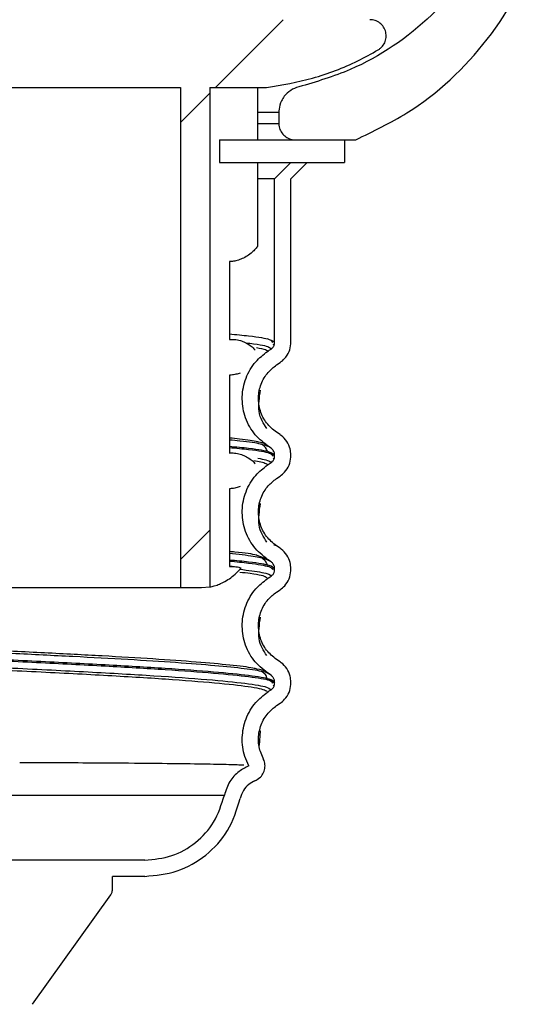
# Model space of a CAD drawing. Header units: millimetres. Extents: x 13 to 267, y 13 to 203.
# Tile 5 of 10: x 164.36 to 169.46, y 103.07 to 113.18. Entities that reach past the tile are written whole.
import ezdxf

# ---------------------------------------------------------------- set-up
doc = ezdxf.new("R2010")
doc.units = ezdxf.units.MM

msp = doc.modelspace()

# ---------------------------------------------------------------- hatches: boundary and pattern name
at = {"linetype": 'Continuous', "lineweight": 18}
h = msp.add_hatch(dxfattribs=at)
h.set_pattern_fill('ANSI31', style=0)
edge = h.paths.add_edge_path(flags=0)
edge.add_spline(control_points=[(186.4202, 168.4625), (186.3668, 168.4091), (186.3086, 168.36), (186.2468, 168.3164), (186.1249, 168.2303), (185.9865, 168.164), (185.843, 168.1231), (185.6995, 168.0822), (185.5469, 168.0655), (185.398, 168.0744), (185.249, 168.0833), (185.0995, 168.118), (184.9619, 168.1757), (184.8243, 168.2334), (184.6947, 168.3157), (184.5839, 168.4157), (184.4732, 168.5157), (184.3781, 168.6362), (184.3067, 168.7672), (184.2353, 168.8982), (184.1855, 169.0434), (184.1615, 169.1907), (184.1374, 169.338), (184.1385, 169.4914), (184.1646, 169.6384), (184.1809, 169.7303), (184.2071, 169.8211), (184.2423, 169.9076), (184.2985, 170.0458), (184.3794, 170.1763), (184.4782, 170.2881), (184.577, 170.3999), (184.6964, 170.4963), (184.8267, 170.5691), (184.9569, 170.6419), (185.1016, 170.6933), (185.2486, 170.7189), (185.3235, 170.7319), (185.3998, 170.7386), (185.4759, 170.7387)], knot_values=[0.014096, 0.014096, 0.014096, 0.014096, 0.0147739, 0.0147739, 0.0147739, 0.016117, 0.016117, 0.016117, 0.0174601, 0.0174601, 0.0174601, 0.0188032, 0.0188032, 0.0188032, 0.0201463, 0.0201463, 0.0201463, 0.0214894, 0.0214894, 0.0214894, 0.0228325, 0.0228325, 0.0228325, 0.0241755, 0.0241755, 0.0241755, 0.0250088, 0.0250088, 0.0250088, 0.0263519, 0.0263519, 0.0263519, 0.027695, 0.027695, 0.027695, 0.0290381, 0.0290381, 0.0290381, 0.0297202, 0.0297202, 0.0297202, 0.0297202], weights=[1, 1, 1, 1, 1, 1, 1, 1, 1, 1, 1, 1, 1, 1, 1, 1, 1, 1, 1, 1, 1, 1, 1, 1, 1, 1, 1, 1, 1, 1, 1, 1, 1, 1, 1, 1, 1, 1, 1, 1], degree=3, periodic=0)
edge.add_spline(control_points=[(185.4759, 170.7387), (187.1759, 170.7221), (188.9071, 170.5076), (190.5162, 169.9586), (191.636, 169.5765), (192.7152, 169.0167), (193.6498, 168.2911), (194.5864, 167.564), (195.3974, 166.6543), (196.0438, 165.6603), (196.944, 164.2763), (197.5635, 162.7017), (197.9971, 161.1087), (199.179, 156.7663), (199.2838, 152.1474), (199.0835, 147.6516), (198.8669, 142.7905), (197.9342, 137.8424), (195.9736, 133.3889), (194.5903, 130.247), (192.6784, 127.2819), (190.3436, 124.7652), (188.0033, 122.2426), (185.1734, 120.0977), (182.0979, 118.5545), (179.1872, 117.094), (175.956, 116.1127), (172.7101, 115.85), (172.1731, 115.8066), (171.6342, 115.7826), (171.0955, 115.78)], knot_values=[0, 0, 0, 0, 0.0153008, 0.0153008, 0.0153008, 0.0259229, 0.0259229, 0.0259229, 0.0365688, 0.0365688, 0.0365688, 0.051417, 0.051417, 0.051417, 0.0921929, 0.0921929, 0.0921929, 0.1365784, 0.1365784, 0.1365784, 0.1676837, 0.1676837, 0.1676837, 0.1989048, 0.1989048, 0.1989048, 0.2284744, 0.2284744, 0.2284744, 0.233272, 0.233272, 0.233272, 0.233272], weights=[1, 1, 1, 1, 1, 1, 1, 1, 1, 1, 1, 1, 1, 1, 1, 1, 1, 1, 1, 1, 1, 1, 1, 1, 1, 1, 1, 1, 1, 1, 1], degree=3, periodic=0)
edge.add_spline(control_points=[(171.0955, 115.78), (171.0712, 115.7799), (171.047, 115.7793), (171.0228, 115.7782), (170.8222, 115.769), (170.6205, 115.7252), (170.4343, 115.6502), (170.2481, 115.5752), (170.0723, 115.467), (169.9214, 115.3346), (169.827, 115.2518), (169.7408, 115.1584), (169.6658, 115.0577), (169.5459, 114.8967), (169.4522, 114.7127), (169.3923, 114.5211), (169.3922, 114.5206), (169.392, 114.5201), (169.3919, 114.5195)], knot_values=[0.0286892, 0.0286892, 0.0286892, 0.0286892, 0.028905, 0.028905, 0.028905, 0.0307116, 0.0307116, 0.0307116, 0.0325182, 0.0325182, 0.0325182, 0.0336391, 0.0336391, 0.0336391, 0.0354456, 0.0354456, 0.0354456, 0.0354505, 0.0354505, 0.0354505, 0.0354505], weights=[1, 1, 1, 1, 1, 1, 1, 1, 1, 1, 1, 1, 1, 1, 1, 1, 1, 1, 1], degree=3, periodic=0)
edge.add_spline(control_points=[(169.3919, 114.5195), (169.3405, 114.3546), (169.2747, 114.1936), (169.1957, 114.0399), (169.0422, 113.7413), (168.8351, 113.465), (168.5914, 113.234), (168.3478, 113.003), (168.0608, 112.8109), (167.7544, 112.6735), (167.5844, 112.5973), (167.4065, 112.5368), (167.2253, 112.4934)], knot_values=[0.0347138, 0.0347138, 0.0347138, 0.0347138, 0.0362631, 0.0362631, 0.0362631, 0.039285, 0.039285, 0.039285, 0.0423069, 0.0423069, 0.0423069, 0.0439789, 0.0439789, 0.0439789, 0.0439789], weights=[1, 1, 1, 1, 1, 1, 1, 1, 1, 1, 1, 1, 1], degree=3, periodic=0)
edge.add_spline(control_points=[(167.2253, 112.4934), (167.2252, 112.4934), (167.2251, 112.4934), (167.225, 112.4933), (167.196, 112.4864), (167.1677, 112.4743), (167.1427, 112.4581), (167.1176, 112.4419), (167.095, 112.4211), (167.0767, 112.3975), (167.0652, 112.3828), (167.0553, 112.3667), (167.0472, 112.3499), (167.0342, 112.323), (167.0257, 112.2935), (167.0224, 112.2639), (167.0213, 112.254), (167.0207, 112.244), (167.0207, 112.2341)], knot_values=[0.0042968, 0.0042968, 0.0042968, 0.0042968, 0.0042979, 0.0042979, 0.0042979, 0.0045665, 0.0045665, 0.0045665, 0.0048351, 0.0048351, 0.0048351, 0.0050018, 0.0050018, 0.0050018, 0.0052704, 0.0052704, 0.0052704, 0.0053593, 0.0053593, 0.0053593, 0.0053593], weights=[1, 1, 1, 1, 1, 1, 1, 1, 1, 1, 1, 1, 1, 1, 1, 1, 1, 1, 1], degree=3, periodic=0)
edge.add_line((167.0207, 112.2341), (167.0207, 112.1178))
edge.add_spline(control_points=[(167.0207, 112.1178), (167.0207, 112.1067), (167.0218, 112.0955), (167.0241, 112.0846), (167.0278, 112.0663), (167.0347, 112.0484), (167.0442, 112.0324), (167.0538, 112.0164), (167.0662, 112.0018), (167.0806, 111.9898), (167.0949, 111.9779), (167.1115, 111.9682), (167.1289, 111.9617), (167.1464, 111.9552), (167.1652, 111.9515), (167.1839, 111.9512), (167.1851, 111.9511), (167.1862, 111.9511), (167.1874, 111.9511)], knot_values=[0.003027, 0.003027, 0.003027, 0.003027, 0.0031261, 0.0031261, 0.0031261, 0.003294, 0.003294, 0.003294, 0.0034619, 0.0034619, 0.0034619, 0.0036298, 0.0036298, 0.0036298, 0.0037977, 0.0037977, 0.0037977, 0.003808, 0.003808, 0.003808, 0.003808], weights=[1, 1, 1, 1, 1, 1, 1, 1, 1, 1, 1, 1, 1, 1, 1, 1, 1, 1, 1], degree=3, periodic=0)
edge.add_line((167.1874, 111.9511), (167.8107, 111.9511))
edge.add_spline(control_points=[(167.8107, 111.9511), (167.9936, 112.0274), (168.1703, 112.1204), (168.3367, 112.2279), (168.65, 112.4304), (168.9327, 112.6898), (169.1614, 112.9846), (169.39, 113.2794), (169.5709, 113.6178), (169.6891, 113.9716), (169.7331, 114.1034), (169.7689, 114.2383), (169.7961, 114.3745)], knot_values=[0.0174378, 0.0174378, 0.0174378, 0.0174378, 0.0192287, 0.0192287, 0.0192287, 0.022612, 0.022612, 0.022612, 0.0259953, 0.0259953, 0.0259953, 0.0272483, 0.0272483, 0.0272483, 0.0272483], weights=[1, 1, 1, 1, 1, 1, 1, 1, 1, 1, 1, 1, 1], degree=3, periodic=0)
edge.add_spline(control_points=[(169.7961, 114.3745), (169.8018, 114.4027), (169.8083, 114.4307), (169.8158, 114.4585), (169.8399, 114.5487), (169.8738, 114.6369), (169.9163, 114.72), (169.9842, 114.8529), (170.076, 114.9759), (170.1841, 115.0788), (170.2922, 115.1818), (170.4195, 115.2674), (170.5555, 115.3288), (170.6916, 115.3901), (170.8401, 115.4288), (170.9887, 115.4417), (171.0248, 115.4448), (171.0609, 115.4465), (171.0971, 115.4467)], knot_values=[0.0239193, 0.0239193, 0.0239193, 0.0239193, 0.0241756, 0.0241756, 0.0241756, 0.0250089, 0.0250089, 0.0250089, 0.026352, 0.026352, 0.026352, 0.027695, 0.027695, 0.027695, 0.0290381, 0.0290381, 0.0290381, 0.0293609, 0.0293609, 0.0293609, 0.0293609], weights=[1, 1, 1, 1, 1, 1, 1, 1, 1, 1, 1, 1, 1, 1, 1, 1, 1, 1, 1], degree=3, periodic=0)
edge.add_spline(control_points=[(171.0971, 115.4467), (173.8938, 115.4604), (176.7168, 116.0356), (179.3425, 116.9986), (181.954, 117.9563), (184.4429, 119.3269), (186.6659, 120.9989), (189.2158, 122.9167), (191.475, 125.2837), (193.2926, 127.906), (195.2045, 130.6646), (196.6734, 133.7697), (197.6653, 136.9762), (199.0774, 141.5408), (199.5347, 146.4184), (199.4719, 151.196), (199.4334, 154.1222), (199.2457, 157.0744), (198.6264, 159.9346), (198.2695, 161.5831), (197.7539, 163.2212), (196.9768, 164.7181), (196.3836, 165.8606), (195.6182, 166.938), (194.6907, 167.8306), (193.7582, 168.7279), (192.6361, 169.4549), (191.4449, 169.9606), (190.0297, 170.5614), (188.485, 170.8808), (186.9527, 171.0061), (186.4621, 171.0462), (185.9697, 171.0672), (185.4774, 171.072)], knot_values=[0, 0, 0, 0, 0.0251706, 0.0251706, 0.0251706, 0.0501373, 0.0501373, 0.0501373, 0.0788482, 0.0788482, 0.0788482, 0.1090424, 0.1090424, 0.1090424, 0.1521969, 0.1521969, 0.1521969, 0.1784625, 0.1784625, 0.1784625, 0.1936043, 0.1936043, 0.1936043, 0.2051745, 0.2051745, 0.2051745, 0.2168362, 0.2168362, 0.2168362, 0.2306745, 0.2306745, 0.2306745, 0.2350607, 0.2350607, 0.2350607, 0.2350607], weights=[1, 1, 1, 1, 1, 1, 1, 1, 1, 1, 1, 1, 1, 1, 1, 1, 1, 1, 1, 1, 1, 1, 1, 1, 1, 1, 1, 1, 1, 1, 1, 1, 1, 1], degree=3, periodic=0)
edge.add_spline(control_points=[(185.4774, 171.072), (185.3919, 171.072), (185.3062, 171.0654), (185.2217, 171.0523), (185.0374, 171.0237), (184.8555, 170.9628), (184.691, 170.8748), (184.5881, 170.8197), (184.4904, 170.7534), (184.4013, 170.678), (184.2588, 170.5576), (184.1352, 170.4109), (184.0407, 170.2501), (183.9461, 170.0893), (183.878, 169.9099), (183.8421, 169.7269), (183.8061, 169.5438), (183.8012, 169.3521), (183.8278, 169.1674), (183.8544, 168.9828), (183.9133, 168.8002), (183.9995, 168.6348), (184.0858, 168.4694), (184.2018, 168.3166), (184.3379, 168.1891), (184.474, 168.0615), (184.6341, 167.9557), (184.8047, 167.8805), (184.9754, 167.8052), (185.1614, 167.7583), (185.3474, 167.7438), (185.5334, 167.7292), (185.7244, 167.7466), (185.9047, 167.7944), (186.085, 167.8422), (186.2596, 167.9218), (186.4139, 168.0266), (186.5005, 168.0855), (186.5819, 168.1528), (186.6559, 168.2268)], knot_values=[0.0277745, 0.0277745, 0.0277745, 0.0277745, 0.0285406, 0.0285406, 0.0285406, 0.0302194, 0.0302194, 0.0302194, 0.031261, 0.031261, 0.031261, 0.0329399, 0.0329399, 0.0329399, 0.0346188, 0.0346188, 0.0346188, 0.0362976, 0.0362976, 0.0362976, 0.0379765, 0.0379765, 0.0379765, 0.0396553, 0.0396553, 0.0396553, 0.0413342, 0.0413342, 0.0413342, 0.043013, 0.043013, 0.043013, 0.0446919, 0.0446919, 0.0446919, 0.0463708, 0.0463708, 0.0463708, 0.0473105, 0.0473105, 0.0473105, 0.0473105], weights=[1, 1, 1, 1, 1, 1, 1, 1, 1, 1, 1, 1, 1, 1, 1, 1, 1, 1, 1, 1, 1, 1, 1, 1, 1, 1, 1, 1, 1, 1, 1, 1, 1, 1, 1, 1, 1, 1, 1, 1], degree=3, periodic=0)
edge.add_spline(control_points=[(186.6559, 168.2268), (186.5774, 168.3054), (186.4988, 168.384), (186.4202, 168.4625)], knot_values=[0.1214016, 0.1214016, 0.1214016, 0.1214016, 0.1224016, 0.1224016, 0.1224016, 0.1224016], weights=[1, 1, 1, 1], degree=3, periodic=0)
h = msp.add_hatch(dxfattribs=at)
h.set_pattern_fill('ANSI31', style=0)
edge = h.paths.add_edge_path(flags=0)
edge.add_line((159.3106, 112.4867), (159.3106, 107.3587))
edge.add_spline(control_points=[(159.3106, 107.3587), (159.3383, 107.3552), (159.3662, 107.3534), (159.3941, 107.3534)], knot_values=[0.000877, 0.000877, 0.000877, 0.000877, 0.0011281, 0.0011281, 0.0011281, 0.0011281], weights=[1, 1, 1, 1], degree=3, periodic=0)
edge.add_line((159.3941, 107.3534), (159.6108, 107.3534))
edge.add_line((159.6108, 107.3534), (159.6108, 112.4867))
edge.add_line((159.6108, 112.4867), (166.0107, 112.4867))
edge.add_line((166.0107, 112.4867), (166.0107, 107.3534))
edge.add_line((166.0107, 107.3534), (166.2274, 107.3534))
edge.add_spline(control_points=[(166.2274, 107.3534), (166.2553, 107.3534), (166.2832, 107.3552), (166.3109, 107.3587)], knot_values=[0.0016913, 0.0016913, 0.0016913, 0.0016913, 0.0019418, 0.0019418, 0.0019418, 0.0019418], weights=[1, 1, 1, 1], degree=3, periodic=0)
edge.add_line((166.3109, 107.3587), (166.3109, 112.4867))
edge.add_line((166.3109, 112.4867), (166.894, 112.4867))
edge.add_spline(control_points=[(166.894, 112.4867), (167.2172, 112.5265), (167.5379, 112.6209), (167.8311, 112.7623), (167.9024, 112.7967), (167.9723, 112.834), (168.0406, 112.8739)], knot_values=[0.006136, 0.006136, 0.006136, 0.006136, 0.0090662, 0.0090662, 0.0090662, 0.0097724, 0.0097724, 0.0097724, 0.0097724], weights=[1, 1, 1, 1, 1, 1, 1], degree=3, periodic=0)
edge.add_spline(control_points=[(168.0406, 112.8739), (168.0495, 112.8791), (168.058, 112.8851), (168.0657, 112.8918), (168.0798, 112.9041), (168.092, 112.9189), (168.1013, 112.9351), (168.1105, 112.9513), (168.1171, 112.9693), (168.1205, 112.9876), (168.1239, 113.006), (168.1241, 113.0252), (168.1212, 113.0436), (168.1183, 113.062), (168.1122, 113.0802), (168.1034, 113.0966), (168.0946, 113.1131), (168.0828, 113.1282), (168.069, 113.1408), (168.0553, 113.1534), (168.0391, 113.1638), (168.022, 113.1711), (168.0048, 113.1784), (167.9862, 113.1829), (167.9675, 113.1841), (167.9639, 113.1843), (167.9602, 113.1844), (167.9566, 113.1844)], knot_values=[0.000915, 0.000915, 0.000915, 0.000915, 0.0010073, 0.0010073, 0.0010073, 0.0011752, 0.0011752, 0.0011752, 0.0013431, 0.0013431, 0.0013431, 0.001511, 0.001511, 0.001511, 0.0016789, 0.0016789, 0.0016789, 0.0018467, 0.0018467, 0.0018467, 0.0020146, 0.0020146, 0.0020146, 0.0021825, 0.0021825, 0.0021825, 0.0022151, 0.0022151, 0.0022151, 0.0022151], weights=[1, 1, 1, 1, 1, 1, 1, 1, 1, 1, 1, 1, 1, 1, 1, 1, 1, 1, 1, 1, 1, 1, 1, 1, 1, 1, 1, 1], degree=3, periodic=0)
edge.add_line((167.9566, 113.1844), (157.6649, 113.1844))
edge.add_spline(control_points=[(157.6649, 113.1844), (157.6646, 113.1844), (157.6643, 113.1844), (157.664, 113.1844), (157.6453, 113.1843), (157.6264, 113.181), (157.6089, 113.1747), (157.5913, 113.1685), (157.5746, 113.1591), (157.5601, 113.1473), (157.5456, 113.1356), (157.5329, 113.1212), (157.5231, 113.1053), (157.5133, 113.0894), (157.5061, 113.0716), (157.5021, 113.0534), (157.4981, 113.0352), (157.4972, 113.016), (157.4995, 112.9975), (157.5018, 112.979), (157.5073, 112.9606), (157.5155, 112.9439), (157.5207, 112.9334), (157.527, 112.9235), (157.5343, 112.9143), (157.5458, 112.8997), (157.5601, 112.8869), (157.5759, 112.8769), (157.5775, 112.8759), (157.5792, 112.8749), (157.5809, 112.8739)], knot_values=[0.0020118, 0.0020118, 0.0020118, 0.0020118, 0.0020146, 0.0020146, 0.0020146, 0.0021825, 0.0021825, 0.0021825, 0.0023504, 0.0023504, 0.0023504, 0.0025183, 0.0025183, 0.0025183, 0.0026862, 0.0026862, 0.0026862, 0.0028541, 0.0028541, 0.0028541, 0.003022, 0.003022, 0.003022, 0.0031261, 0.0031261, 0.0031261, 0.003294, 0.003294, 0.003294, 0.0033113, 0.0033113, 0.0033113, 0.0033113], weights=[1, 1, 1, 1, 1, 1, 1, 1, 1, 1, 1, 1, 1, 1, 1, 1, 1, 1, 1, 1, 1, 1, 1, 1, 1, 1, 1, 1, 1, 1, 1], degree=3, periodic=0)
edge.add_spline(control_points=[(157.5809, 112.8739), (157.7892, 112.7522), (158.0138, 112.6551), (158.2452, 112.5869), (158.4027, 112.5404), (158.5645, 112.5068), (158.7275, 112.4867)], knot_values=[0.052215, 0.052215, 0.052215, 0.052215, 0.0543841, 0.0543841, 0.0543841, 0.0558489, 0.0558489, 0.0558489, 0.0558489], weights=[1, 1, 1, 1, 1, 1, 1], degree=3, periodic=0)
edge.add_line((158.7275, 112.4867), (159.3106, 112.4867))
h = msp.add_hatch(dxfattribs=at)
h.set_pattern_fill('ANSI31', style=0)
h.paths.add_polyline_path([(167.6941, 111.7178), (167.6941, 111.9511), (166.4109, 111.9511), (166.4109, 111.7178)], flags=0)

# ---------------------------------------------------------------- linework, layer by layer
at = {"color": 7, "linetype": 'Continuous', "lineweight": 25}
for p, q in [((159.6108, 112.4867), (166.0107, 112.4867)), ((166.0107, 112.4867), (166.0107, 107.3534)), ((166.3109, 112.4867), (166.894, 112.4867)), ((166.3109, 112.4867), (166.3109, 107.3587)), ((166.8023, 112.4867), (166.8023, 111.9511)), ((167.0207, 112.2341), (167.0207, 112.1178)), ((166.4109, 111.9511), (166.4109, 111.7178)), ((166.4109, 111.9511), (167.6941, 111.9511)), ((167.1874, 111.9511), (167.8107, 111.9511)), ((167.6941, 111.9511), (167.6941, 111.7178)), ((166.4109, 111.7178), (167.6941, 111.7178)), ((166.8023, 111.7178), (166.8023, 110.8558)), ((166.9774, 111.5511), (167.1441, 111.7178)), ((167.1441, 111.7178), (167.3107, 111.7178)), ((167.1441, 111.5511), (167.3107, 111.7178)), ((166.9774, 111.5511), (166.8023, 111.5511)), ((166.9774, 109.8707), (166.9774, 111.5511)), ((167.1441, 109.8707), (167.1441, 111.5511)), ((166.5121, 110.7), (166.5121, 109.9)), ((166.9683, 109.8407), (166.965, 109.8523)), ((166.9966, 109.6382), (167.0326, 109.6622)), ((166.512, 109.5333), (166.512, 108.7333)), ((167.0326, 108.9219), (166.9966, 108.946)), ((166.9403, 108.7831), (166.9042, 108.8071)), ((166.9683, 108.6742), (166.9663, 108.6814)), ((166.9774, 108.7041), (166.9774, 108.7139)), ((167.1441, 108.704), (167.1441, 108.7139)), ((166.9966, 108.4716), (167.0326, 108.4956)), ((166.5119, 108.3666), (166.512, 107.5666)), ((167.0326, 107.7553), (166.9966, 107.7793)), ((166.8726, 107.6524), (166.7986, 107.6803)), ((166.9402, 107.6164), (166.9042, 107.6404)), ((166.5396, 107.5667), (166.512, 107.5709)), ((166.9495, 107.5522), (166.9774, 107.5374)), ((166.9774, 107.5374), (166.9774, 107.5472)), ((167.1441, 107.5374), (167.1441, 107.5472)), ((163.9243, 107.3534), (166.0107, 107.3534)), ((166.0107, 107.3534), (166.2274, 107.3534)), ((166.2274, 107.3534), (166.3109, 107.3587)), ((166.9966, 107.3049), (167.0326, 107.3289)), ((167.0326, 106.5886), (166.9966, 106.6126)), ((166.9403, 106.4498), (166.9042, 106.4738)), ((166.9683, 106.3408), (166.9658, 106.3496)), ((166.9774, 106.3707), (166.9774, 106.3806)), ((167.1441, 106.3707), (167.1441, 106.3805)), ((166.9966, 106.1382), (167.0326, 106.1622)), ((166.8221, 105.729), (166.8308, 105.8804)), ((166.8631, 105.5871), (166.8594, 105.5997)), ((166.7974, 105.3812), (166.8251, 105.3992)), ((159.2251, 105.2178), (166.4605, 105.2178)), ((165.6441, 104.5511), (159.9775, 104.5511)), ((165.6441, 104.3844), (165.3107, 104.3844)), ((165.3107, 104.2445), (165.3107, 104.3844)), ((164.4912, 103.0706), (165.2952, 104.1961))]:
    msp.add_line(p, q, dxfattribs=at)
at = {"color": 8, "linetype": 'Continuous', "lineweight": 25}
for p, q in [((166.8023, 112.2341), (167.0207, 112.2341)), ((166.8023, 112.1178), (167.0207, 112.1178)), ((166.9966, 107.7793), (166.9688, 107.7869)), ((166.9042, 107.6404), (166.8726, 107.6524)), ((166.9042, 106.4738), (166.8906, 106.4856)), ((166.8594, 105.5982), (166.8574, 105.5996))]:
    msp.add_line(p, q, dxfattribs=at)
at = {"color": 7, "linetype": 'Continuous', "lineweight": 25, "flags": 128}
for points in [[(166.9043, 109.7771), (166.9134, 109.7832), (166.9225, 109.7893), (166.9403, 109.8011)], [(166.9043, 108.6105), (166.9134, 108.6165), (166.9225, 108.6226), (166.9403, 108.6345)], [(166.9043, 107.4438), (166.9134, 107.4499), (166.9225, 107.456), (166.9403, 107.4678)], [(166.9042, 106.2771), (166.9134, 106.2832), (166.9225, 106.2893), (166.9403, 106.3011)]]:
    msp.add_lwpolyline(points, dxfattribs=at)
at = {"color": 7, "linetype": 'Continuous', "lineweight": 25}
for points, knots in [([(169.3919, 114.5195), (169.3319, 114.3571), (169.1554, 113.8789), (168.6277, 113.1958), (167.906, 112.6969), (167.4044, 112.5469), (167.2253, 112.4934)], [0, 0, 0, 0, 0.1675968, 0.4934084, 0.8192207, 1, 1, 1, 1]), ([(167.8107, 111.9511), (167.9897, 112.0373), (168.5057, 112.2856), (169.2083, 112.9487), (169.6442, 113.7407), (169.7637, 114.2392), (169.7961, 114.3745)], [0, 0, 0, 0, 0.1828885, 0.5273041, 0.8717179, 1, 1, 1, 1]), ([(168.0406, 112.8739), (168.0492, 112.8796), (168.0734, 112.8956), (168.104, 112.9336), (168.1236, 112.987), (168.1244, 113.0441), (168.1062, 113.0981), (168.0712, 113.1432), (168.0233, 113.1739), (167.9825, 113.1839), (167.9602, 113.1844), (167.9566, 113.1844)], [0, 0, 0, 0, 0.0711921, 0.2002648, 0.3293368, 0.4584082, 0.5874794, 0.7165508, 0.8456228, 0.9746953, 1, 1, 1, 1]), ([(166.894, 112.4867), (167.0531, 112.5141), (167.3756, 112.5695), (167.7571, 112.7176), (167.9714, 112.8357), (168.0406, 112.8739)], [0, 0, 0, 0, 0.3971101, 0.80502956, 1, 1, 1, 1]), ([(167.2253, 112.4934), (167.2252, 112.4934), (167.1961, 112.4864), (167.1399, 112.4624), (167.081, 112.4083), (167.0396, 112.3413), (167.0224, 112.2838), (167.0211, 112.244), (167.0207, 112.2341)], [0, 0, 0, 0, 0.0010699, 0.2533898, 0.5057091, 0.663633, 0.9159476, 1, 1, 1, 1]), ([(167.0207, 112.1178), (167.0214, 112.1067), (167.0232, 112.0769), (167.0417, 112.0308), (167.0785, 111.9874), (167.1278, 111.9587), (167.1664, 111.9513), (167.1862, 111.9511), (167.1874, 111.9511)], [0, 0, 0, 0, 0.1279151, 0.3425916, 0.557268, 0.7719456, 0.9866248, 1, 1, 1, 1]), ([(166.8023, 110.8558), (166.7918, 110.8431), (166.7708, 110.8176), (166.7312, 110.7816), (166.6842, 110.7486), (166.6314, 110.7229), (166.5794, 110.7069), (166.5399, 110.7009), (166.5183, 110.7002), (166.5121, 110.7)], [0, 0, 0, 0, 0.1211908, 0.2443859, 0.4118737, 0.5841386, 0.7547428, 0.9288258, 1, 1, 1, 1]), ([(166.5121, 109.9), (166.5295, 109.9008), (166.5648, 109.9024), (166.6205, 109.8913), (166.6748, 109.8701), (166.7221, 109.8411), (166.7571, 109.8137), (166.7734, 109.7952), (166.7777, 109.7904)], [0, 0, 0, 0, 0.21567595, 0.43680697, 0.61331013, 0.79470948, 0.94635433, 1, 1, 1, 1]), ([(166.9604, 109.8687), (166.9603, 109.869), (166.9571, 109.8812), (166.9299, 109.8935), (166.9035, 109.9056)], [0, 0, 0, 0, 0.0259174, 1, 1, 1, 1]), ([(166.9402, 109.8011), (166.9458, 109.8054), (166.9587, 109.8155), (166.9724, 109.838), (166.9772, 109.8581), (166.9774, 109.869), (166.9774, 109.8705)], [0, 0, 0, 0, 0.2570881, 0.5999342, 0.9428128, 1, 1, 1, 1]), ([(167.0326, 109.6622), (167.0493, 109.6752), (167.0881, 109.7055), (167.1291, 109.773), (167.1434, 109.8332), (167.144, 109.8658), (167.1441, 109.8705)], [0, 0, 0, 0, 0.2571118, 0.6000003, 0.9429185, 1, 1, 1, 1]), ([(166.9042, 108.8071), (166.8538, 108.8484), (166.7514, 108.9322), (166.6616, 109.1131), (166.6337, 109.3112), (166.6739, 109.5059), (166.7683, 109.6695), (166.862, 109.7437), (166.9042, 109.7771)], [0, 0, 0, 0, 0.1697851, 0.3449529, 0.5161748, 0.6874756, 0.8592024, 1, 1, 1, 1]), ([(166.9966, 108.946), (166.9602, 108.9758), (166.8875, 109.0353), (166.8237, 109.1641), (166.8034, 109.3046), (166.8319, 109.4438), (166.8991, 109.5611), (166.9662, 109.6142), (166.9966, 109.6382)], [0, 0, 0, 0, 0.1716502, 0.3433005, 0.5149456, 0.6865646, 0.8581509, 1, 1, 1, 1]), ([(166.6229, 109.5552), (166.6085, 109.5503), (166.5766, 109.5393), (166.54, 109.5343), (166.5183, 109.5335), (166.512, 109.5333)], [0, 0, 0, 0, 0.365546, 0.8147059, 1, 1, 1, 1]), ([(166.8981, 108.9859), (166.8629, 109.0368), (166.7981, 109.1305), (166.8206, 109.3021), (166.8308, 109.3804)], [0, 0, 0, 0, 0.5434258, 1, 1, 1, 1]), ([(166.8868, 108.8188), (166.8781, 108.8277), (166.8688, 108.8371), (166.8087, 108.8464), (166.8049, 108.847)], [0, 0, 0, 0, 0.9368558, 1, 1, 1, 1]), ([(167.144, 108.7136), (167.1425, 108.7342), (167.139, 108.7828), (167.1063, 108.8542), (167.0641, 108.9001), (167.0368, 108.919), (167.0326, 108.9219)], [0, 0, 0, 0, 0.2509666, 0.5941369, 0.9372892, 1, 1, 1, 1]), ([(166.512, 108.7333), (166.5294, 108.7341), (166.5646, 108.7357), (166.6204, 108.7246), (166.6747, 108.7035), (166.722, 108.6744), (166.7574, 108.6467), (166.7741, 108.6277), (166.7787, 108.6225)], [0, 0, 0, 0, 0.2146947, 0.4348202, 0.6104967, 0.791046, 0.9422269, 1, 1, 1, 1]), ([(166.9031, 108.7478), (166.8977, 108.7627), (166.887, 108.7925), (166.8581, 108.8129), (166.8437, 108.8231)], [0, 0, 0, 0, 0.5006384, 1, 1, 1, 1]), ([(166.9604, 108.7021), (166.9603, 108.7024), (166.9571, 108.7145), (166.93, 108.7269), (166.9036, 108.7389)], [0, 0, 0, 0, 0.0265909, 1, 1, 1, 1]), ([(166.9774, 108.7137), (166.9769, 108.7205), (166.9757, 108.7367), (166.9648, 108.7605), (166.9507, 108.7758), (166.9416, 108.7821), (166.9402, 108.7831)], [0, 0, 0, 0, 0.2505947, 0.5938135, 0.9370121, 1, 1, 1, 1]), ([(166.9402, 108.6344), (166.9458, 108.6388), (166.9587, 108.6489), (166.9724, 108.6714), (166.9772, 108.6914), (166.9774, 108.7023), (166.9774, 108.7039)], [0, 0, 0, 0, 0.2571232, 0.600016, 0.9429413, 1, 1, 1, 1]), ([(167.0326, 108.4956), (167.0493, 108.5085), (167.0881, 108.5388), (167.1291, 108.6063), (167.1434, 108.6665), (167.144, 108.6992), (167.144, 108.7038)], [0, 0, 0, 0, 0.25712367, 0.60002761, 0.94296143, 1, 1, 1, 1]), ([(166.9042, 107.6404), (166.8538, 107.6817), (166.7513, 107.7655), (166.6615, 107.9464), (166.6336, 108.1445), (166.6739, 108.3392), (166.7683, 108.5028), (166.862, 108.577), (166.9042, 108.6104)], [0, 0, 0, 0, 0.1697942, 0.3449598, 0.5161813, 0.687483, 0.8592103, 1, 1, 1, 1]), ([(166.9966, 107.7793), (166.9602, 107.8091), (166.8875, 107.8687), (166.8237, 107.9974), (166.8034, 108.138), (166.8319, 108.2771), (166.8991, 108.3944), (166.9662, 108.4475), (166.9966, 108.4716)], [0, 0, 0, 0, 0.1716502, 0.3433005, 0.5149456, 0.6865646, 0.8581509, 1, 1, 1, 1]), ([(166.6228, 108.3885), (166.6085, 108.3836), (166.5766, 108.3726), (166.5399, 108.3677), (166.5182, 108.3669), (166.5119, 108.3666)], [0, 0, 0, 0, 0.3659552, 0.8151753, 1, 1, 1, 1]), ([(166.8981, 107.8192), (166.8629, 107.8702), (166.7981, 107.9639), (166.8206, 108.1354), (166.8308, 108.2137)], [0, 0, 0, 0, 0.5434258, 1, 1, 1, 1]), ([(167.1441, 107.547), (167.1426, 107.5675), (167.1391, 107.6162), (167.1063, 107.6875), (167.0641, 107.7334), (167.0369, 107.7524), (167.0327, 107.7553)], [0, 0, 0, 0, 0.2510039, 0.5941509, 0.9372796, 1, 1, 1, 1]), ([(166.9029, 107.5812), (166.8975, 107.5961), (166.8868, 107.6259), (166.8578, 107.6463), (166.8433, 107.6565)], [0, 0, 0, 0, 0.5008774, 1, 1, 1, 1]), ([(166.9774, 107.547), (166.9769, 107.5538), (166.9757, 107.5701), (166.9648, 107.5938), (166.9508, 107.6091), (166.9417, 107.6155), (166.9403, 107.6164)], [0, 0, 0, 0, 0.250723, 0.593923, 0.9371024, 1, 1, 1, 1]), ([(166.3109, 107.3587), (166.3113, 107.3587), (166.315, 107.3594), (166.3622, 107.3653), (166.4871, 107.419), (166.5823, 107.495), (166.6264, 107.5454), (166.6325, 107.5524)], [0, 0, 0, 0, 0.048934, 0.4373806, 0.7209077, 0.9611343, 1, 1, 1, 1]), ([(166.512, 107.5666), (166.5294, 107.5674), (166.5646, 107.569), (166.6069, 107.5607), (166.6299, 107.5532), (166.6325, 107.5524)], [0, 0, 0, 0, 0.4643135, 0.940372, 1, 1, 1, 1]), ([(166.9604, 107.5355), (166.9603, 107.5358), (166.957, 107.548), (166.9296, 107.5603), (166.9029, 107.5724)], [0, 0, 0, 0, 0.0260873, 1, 1, 1, 1]), ([(166.9403, 107.4678), (166.9459, 107.4721), (166.9588, 107.4822), (166.9725, 107.5047), (166.9772, 107.5248), (166.9774, 107.5357), (166.9775, 107.5372)], [0, 0, 0, 0, 0.2571023, 0.5999942, 0.9429172, 1, 1, 1, 1]), ([(167.0327, 107.3289), (167.0493, 107.3419), (167.0882, 107.3722), (167.1292, 107.4397), (167.1435, 107.4999), (167.144, 107.5325), (167.1441, 107.5372)], [0, 0, 0, 0, 0.2571142, 0.6000323, 0.9429787, 1, 1, 1, 1]), ([(166.9043, 106.4738), (166.8538, 106.515), (166.7514, 106.5988), (166.6616, 106.7798), (166.6337, 106.9778), (166.6739, 107.1725), (166.7683, 107.3361), (166.862, 107.4103), (166.9042, 107.4438)], [0, 0, 0, 0, 0.169803, 0.3449663, 0.5161841, 0.687481, 0.859204, 1, 1, 1, 1]), ([(166.9966, 106.6126), (166.9602, 106.6424), (166.8875, 106.702), (166.8237, 106.8307), (166.8034, 106.9713), (166.8319, 107.1105), (166.8991, 107.2277), (166.9662, 107.2809), (166.9966, 107.3049)], [0, 0, 0, 0, 0.1716502, 0.3433005, 0.5149456, 0.6865646, 0.8581509, 1, 1, 1, 1]), ([(166.9403, 106.4498), (166.924, 106.462), (166.8937, 106.4847), (166.6809, 106.5178), (166.3789, 106.5483), (165.9745, 106.5799), (165.4815, 106.6114), (164.9133, 106.6418), (164.2859, 106.6734), (163.6171, 106.705), (162.9256, 106.7354), (162.2308, 106.7668), (161.5525, 106.7985), (160.9093, 106.829), (160.3199, 106.8603), (159.8003, 106.892), (159.3652, 106.9227), (159.0292, 106.9537), (158.7507, 106.9907), (158.7073, 107.0163), (158.6812, 107.0316)], [0, 0, 0, 0, 0.062457, 0.1160175, 0.1696499, 0.2232071, 0.2768412, 0.3304095, 0.3840273, 0.4376036, 0.4912231, 0.5447971, 0.5984099, 0.6519994, 0.7055977, 0.7591921, 0.8127932, 0.8663873, 0.9199788, 1, 1, 1, 1]), ([(166.8981, 106.6526), (166.8629, 106.7035), (166.7981, 106.7972), (166.8206, 106.9687), (166.8308, 107.047)], [0, 0, 0, 0, 0.5434258, 1, 1, 1, 1]), ([(165.2374, 106.556), (165.0067, 106.5682), (164.5453, 106.5925), (163.7615, 106.6289), (162.9479, 106.6654), (162.1272, 106.7019), (161.3333, 106.7383), (160.5959, 106.7748), (159.944, 106.8112), (159.4013, 106.8477), (158.9929, 106.8842), (158.7058, 106.9224), (158.6656, 106.9484), (158.6441, 106.9624)], [0, 0, 0, 0, 0.08972795, 0.1794559, 0.26918385, 0.3589118, 0.44863974, 0.53836769, 0.62809564, 0.71782359, 0.80755154, 0.89727949, 1, 1, 1, 1]), ([(158.6441, 106.9525), (158.6656, 106.9386), (158.7058, 106.9125), (158.9929, 106.8743), (159.4013, 106.8379), (159.944, 106.8014), (160.5959, 106.765), (161.3333, 106.7285), (162.1272, 106.692), (162.9479, 106.6556), (163.7615, 106.6191), (164.5453, 106.5827), (165.0067, 106.5584), (165.2374, 106.5462)], [0, 0, 0, 0, 0.1027205, 0.1924485, 0.2821764, 0.3719044, 0.4616323, 0.5513603, 0.6410882, 0.7308162, 0.8205441, 0.9102721, 1, 1, 1, 1]), ([(158.6813, 106.8829), (158.6814, 106.8823), (158.6835, 106.8687), (158.755, 106.8428), (159.0382, 106.8027), (159.4884, 106.7642), (160.0855, 106.725), (160.8033, 106.6852), (161.6097, 106.6471), (162.4694, 106.607), (163.3444, 106.5686), (164.1951, 106.5294), (164.9852, 106.4896), (165.6788, 106.4515), (166.2462, 106.4114), (166.6587, 106.373), (166.8979, 106.3359), (166.9271, 106.3119), (166.9402, 106.3011)], [0, 0, 0, 0, 0.0029695, 0.0703782, 0.1374918, 0.2047607, 0.2721287, 0.3391862, 0.4065564, 0.473819, 0.5409388, 0.608342, 0.6754516, 0.7427236, 0.8100886, 0.8771483, 0.9445223, 1, 1, 1, 1]), ([(166.9774, 106.3806), (166.9661, 106.3904), (166.9409, 106.4125), (166.7339, 106.4467), (166.371, 106.4831), (165.8753, 106.5196), (165.45, 106.5439), (165.2374, 106.556)], [0, 0, 0, 0, 0.1689897, 0.3767422, 0.5844948, 0.7922474, 1, 1, 1, 1]), ([(165.2374, 106.5462), (165.45, 106.5341), (165.8753, 106.5097), (166.371, 106.4733), (166.7339, 106.4368), (166.9409, 106.4026), (166.9661, 106.3806), (166.9774, 106.3707)], [0, 0, 0, 0, 0.2077526, 0.4155052, 0.6232578, 0.8310105, 1, 1, 1, 1]), ([(166.8906, 106.4856), (166.8888, 106.4877), (166.8811, 106.497), (166.833, 106.5063), (166.7957, 106.5136)], [0, 0, 0, 0, 0.22464867, 1, 1, 1, 1]), ([(167.1441, 106.3803), (167.1426, 106.4009), (167.1391, 106.4495), (167.1063, 106.5208), (167.0641, 106.5668), (167.0369, 106.5857), (167.0327, 106.5886)], [0, 0, 0, 0, 0.2510078, 0.5941562, 0.9372868, 1, 1, 1, 1]), ([(166.9028, 106.4145), (166.8974, 106.4295), (166.8867, 106.4592), (166.8577, 106.4796), (166.8432, 106.4898)], [0, 0, 0, 0, 0.5008437, 1, 1, 1, 1]), ([(166.9603, 106.3688), (166.9602, 106.3691), (166.957, 106.3812), (166.9298, 106.3936), (166.9034, 106.4056)], [0, 0, 0, 0, 0.026235, 1, 1, 1, 1]), ([(166.9774, 106.3803), (166.9769, 106.3872), (166.9757, 106.4034), (166.9648, 106.4272), (166.9508, 106.4425), (166.9417, 106.4488), (166.9403, 106.4498)], [0, 0, 0, 0, 0.2507688, 0.5939944, 0.9372, 1, 1, 1, 1]), ([(166.9402, 106.3011), (166.9458, 106.3054), (166.9587, 106.3155), (166.9724, 106.338), (166.9771, 106.3581), (166.9773, 106.369), (166.9774, 106.3705)], [0, 0, 0, 0, 0.2571053, 0.599976, 0.9428792, 1, 1, 1, 1]), ([(167.0326, 106.1622), (167.0493, 106.1752), (167.0881, 106.2055), (167.1291, 106.273), (167.1434, 106.3332), (167.1439, 106.3658), (167.144, 106.3705)], [0, 0, 0, 0, 0.2571177, 0.6000154, 0.9429431, 1, 1, 1, 1]), ([(166.7119, 105.5204), (166.6972, 105.5523), (166.6554, 105.6434), (166.6342, 105.8117), (166.6738, 106.0057), (166.7683, 106.1695), (166.862, 106.2437), (166.9042, 106.2771)], [0, 0, 0, 0, 0.123188, 0.3523775, 0.581673, 0.8115379, 1, 1, 1, 1]), ([(166.8594, 105.598), (166.8491, 105.6204), (166.8193, 105.6851), (166.8038, 105.805), (166.8318, 105.9437), (166.8992, 106.0611), (166.9663, 106.1142), (166.9966, 106.1382)], [0, 0, 0, 0, 0.1212157, 0.3509082, 0.580566, 0.8101799, 1, 1, 1, 1]), ([(166.7747, 105.366), (166.7912, 105.3747), (166.8247, 105.3923), (166.8603, 105.4379), (166.8792, 105.4917), (166.8801, 105.5481), (166.8661, 105.5818), (166.8594, 105.5982)], [0, 0, 0, 0, 0.20026318, 0.40613893, 0.60820513, 0.81024576, 1, 1, 1, 1]), ([(166.6608, 105.5264), (166.6161, 105.5282), (166.525, 105.532), (166.2529, 105.5373), (165.8863, 105.5424), (165.5017, 105.5462), (165.0049, 105.5497), (164.6301, 105.5505), (164.358, 105.5511)], [0, 0, 0, 0, 0.1646071, 0.3357088, 0.5037743, 0.6765053, 0.7651726, 1, 1, 1, 1]), ([(166.7119, 105.5204), (166.6772, 105.5028), (166.6008, 105.4639), (166.5059, 105.3596), (166.4761, 105.2663), (166.4605, 105.2178)], [0, 0, 0, 0, 0.2853584, 0.6284189, 1, 1, 1, 1]), ([(166.7746, 105.366), (166.7532, 105.3551), (166.7068, 105.3313), (166.6504, 105.2682), (166.6329, 105.2129), (166.6238, 105.1844)], [0, 0, 0, 0, 0.2938465, 0.6368858, 1, 1, 1, 1]), ([(165.644, 104.5511), (165.7378, 104.5603), (165.9254, 104.5787), (166.1734, 104.7227), (166.3723, 104.9372), (166.4306, 105.1225), (166.4605, 105.2178)], [0, 0, 0, 0, 0.2463973, 0.4927947, 0.7391895, 1, 1, 1, 1]), ([(165.644, 104.3844), (165.7566, 104.3955), (165.9817, 104.4175), (166.2793, 104.5903), (166.518, 104.8477), (166.5879, 105.0701), (166.6238, 105.1844)], [0, 0, 0, 0, 0.2463972, 0.4927944, 0.739189, 1, 1, 1, 1]), ([(165.2952, 104.1961), (165.3, 104.2042), (165.3089, 104.2192), (165.3101, 104.2366), (165.3107, 104.2445)], [0, 0, 0, 0, 0.543566, 1, 1, 1, 1])]:
    msp.add_open_spline(points, degree=3, knots=knots, dxfattribs=at)
at = {"color": 8, "linetype": 'Continuous', "lineweight": 25}
for points, knots in [([(166.5121, 109.9568), (166.5821, 109.9502), (166.7796, 109.9313), (166.9378, 109.9026), (166.9651, 109.8806), (166.9774, 109.8707)], [0, 0, 0, 0, 0.2321534, 0.6555787, 1, 1, 1, 1]), ([(166.6803, 109.8649), (166.708, 109.8619), (166.8536, 109.846), (166.9226, 109.8243), (166.9364, 109.8062), (166.9402, 109.8011)], [0, 0, 0, 0, 0.1449798, 0.7601983, 1, 1, 1, 1]), ([(166.7895, 109.8162), (166.8269, 109.8093), (166.897, 109.7962), (166.902, 109.7832), (166.9043, 109.7771)], [0, 0, 0, 0, 0.53320476, 1, 1, 1, 1]), ([(166.8049, 108.847), (166.7547, 108.857), (166.6864, 108.8705), (166.5485, 108.8838), (166.512, 108.8873)], [0, 0, 0, 0, 0.7350264, 1, 1, 1, 1]), ([(166.9089, 108.8012), (166.8881, 108.8091), (166.8399, 108.8277), (166.6967, 108.8495), (166.5491, 108.8632), (166.512, 108.8667)], [0, 0, 0, 0, 0.3613541, 0.8396869, 1, 1, 1, 1]), ([(166.9774, 108.7139), (166.9651, 108.7238), (166.9378, 108.7458), (166.7796, 108.7745), (166.582, 108.7933), (166.512, 108.8)], [0, 0, 0, 0, 0.3443729, 0.7677385, 1, 1, 1, 1]), ([(166.512, 108.7902), (166.582, 108.7835), (166.7796, 108.7647), (166.9378, 108.736), (166.9651, 108.7139), (166.9774, 108.7041)], [0, 0, 0, 0, 0.23226116, 0.65562694, 1, 1, 1, 1]), ([(166.9042, 108.8071), (166.9045, 108.8092), (166.9051, 108.8131), (166.8925, 108.817), (166.8868, 108.8188)], [0, 0, 0, 0, 0.54131172, 1, 1, 1, 1]), ([(166.7623, 108.656), (166.8136, 108.6463), (166.8946, 108.6311), (166.9017, 108.616), (166.9043, 108.6105)], [0, 0, 0, 0, 0.6343349, 1, 1, 1, 1]), ([(166.8053, 108.6817), (166.8639, 108.6685), (166.9343, 108.6526), (166.9394, 108.637), (166.9402, 108.6344)], [0, 0, 0, 0, 0.8329066, 1, 1, 1, 1]), ([(166.7986, 107.6803), (166.7952, 107.6817), (166.766, 107.6936), (166.6599, 107.7072), (166.5309, 107.7193), (166.512, 107.7211)], [0, 0, 0, 0, 0.101595, 0.8683957, 1, 1, 1, 1]), ([(166.9403, 107.6164), (166.9084, 107.635), (166.8593, 107.6635), (166.6022, 107.6911), (166.512, 107.7008)], [0, 0, 0, 0, 0.64913994, 1, 1, 1, 1]), ([(166.9774, 107.5472), (166.9651, 107.5571), (166.9378, 107.5791), (166.7796, 107.6078), (166.582, 107.6267), (166.512, 107.6333)], [0, 0, 0, 0, 0.3443702, 0.7677324, 1, 1, 1, 1]), ([(166.512, 107.6235), (166.5829, 107.6168), (166.7831, 107.598), (166.8673, 107.5792), (166.9217, 107.567)], [0, 0, 0, 0, 0.3542654, 1, 1, 1, 1]), ([(166.6183, 107.5109), (166.6566, 107.5067), (166.8125, 107.4896), (166.8873, 107.4668), (166.9006, 107.4488), (166.9043, 107.4438)], [0, 0, 0, 0, 0.1906318, 0.7764114, 1, 1, 1, 1]), ([(166.6208, 107.5392), (166.7045, 107.5287), (166.8915, 107.5052), (166.939, 107.4809), (166.9403, 107.4679), (166.9403, 107.4678)], [0, 0, 0, 0, 0.4466489, 0.9973216, 1, 1, 1, 1]), ([(166.7957, 106.5136), (166.7834, 106.517), (166.7327, 106.5309), (166.528, 106.5547), (166.1874, 106.5859), (165.7421, 106.6179), (165.2157, 106.6489), (164.6204, 106.68), (163.9733, 106.7119), (163.2933, 106.7432), (162.5996, 106.774), (161.9117, 106.806), (161.2496, 106.8374), (160.6321, 106.8681), (160.0762, 106.9001), (159.5987, 106.9316), (159.2121, 106.9622), (158.9312, 106.994), (158.7526, 107.0253), (158.729, 107.0455), (158.7173, 107.0556)], [0, 0, 0, 0, 0.0184653, 0.0760923, 0.1338637, 0.1920177, 0.2497157, 0.3074123, 0.3655657, 0.423354, 0.4809659, 0.5391106, 0.596963, 0.654525, 0.7126528, 0.7705669, 0.8280902, 0.8861929, 0.9433367, 1, 1, 1, 1]), ([(158.8326, 106.8201), (158.8663, 106.8124), (158.9571, 106.7918), (159.2969, 106.7576), (159.816, 106.7196), (160.4728, 106.6798), (161.2313, 106.6415), (162.0591, 106.6024), (162.9194, 106.5629), (163.776, 106.5249), (164.5885, 106.485), (165.3246, 106.4468), (165.9502, 106.4077), (166.4381, 106.3682), (166.7659, 106.3302), (166.8916, 106.2991), (166.9017, 106.2816), (166.9043, 106.2771)], [0, 0, 0, 0, 0.0423754, 0.1143389, 0.185742, 0.2578371, 0.3293391, 0.4011697, 0.473135, 0.544534, 0.6166331, 0.6881269, 0.7599641, 0.8319278, 0.9033266, 0.9754265, 1, 1, 1, 1])]:
    msp.add_open_spline(points, degree=3, knots=knots, dxfattribs=at)

doc.saveas('drawing.dxf')
